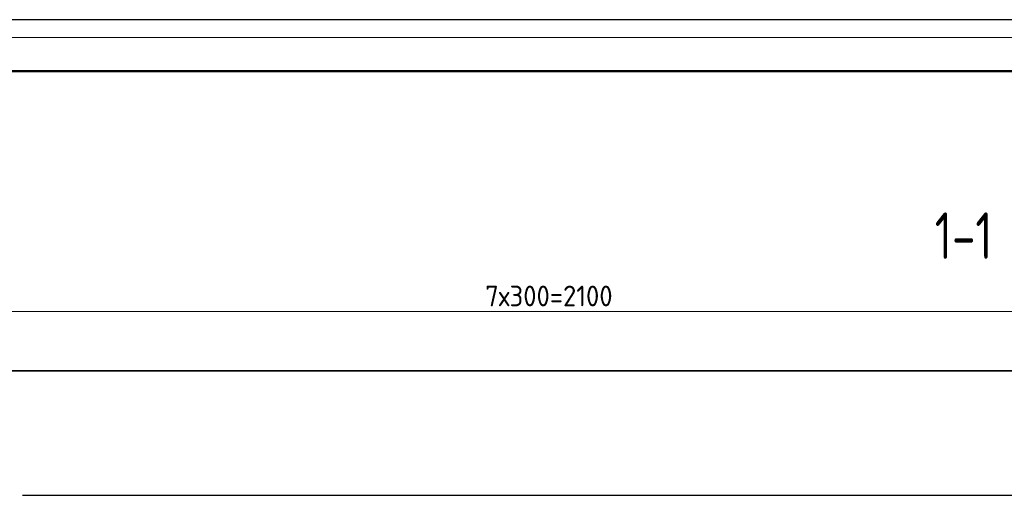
# Model space of a CAD drawing. Header units: millimetres. Extents: x 0 to 21005, y 0 to 14850.
# Tile 10 of 22: x 6446 to 11214, y 12494 to 14850. Entities that reach past the tile are written whole.
import ezdxf

# ---------------------------------------------------------------- set-up
doc = ezdxf.new("R2010")
doc.units = ezdxf.units.MM
doc.layers.add('Standard', color=7, linetype='Continuous', lineweight=25)
doc.layers.add('Размерная линия_ общее', color=7, linetype='Continuous', lineweight=13)
doc.styles.add('ISOCPEUR', font='txt')

msp = doc.modelspace()

# ---------------------------------------------------------------- linework, layer by layer
at = {"layer": 'Standard', "color": 7, "linetype": 'Continuous', "lineweight": 25, "transparency": 33554687}
msp.add_lwpolyline([(0, 0), (21000, 0), (21000, 14850), (0, 14850), (0, 0)], close=True, dxfattribs=at)
at = {"layer": 'Standard', "color": 7, "linetype": 'Continuous', "lineweight": 13, "transparency": 33554687}
msp.add_lwpolyline([(21005, 14764.4), (300, 14764.4), (300, 4836.2), (21005, 4836.2)], dxfattribs=at)
at = {"layer": 'Standard', "color": 7, "linetype": 'Continuous', "lineweight": 50, "transparency": 33554687}
msp.add_lwpolyline([(1000, 14600), (20750, 14600), (20750, 250), (1000, 250), (1000, 14600)], close=True, dxfattribs=at)
at = {"layer": 'Standard', "color": 254, "linetype": 'Continuous', "lineweight": 35, "true_color": 0xc4c4ff, "transparency": 33554687}
msp.add_lwpolyline([(1749.6, 8108.5), (19625.9, 8108.5), (19625.9, 13150.3), (1749.6, 13150.3), (1749.6, 8108.5)], dxfattribs=at)
at = {"layer": 'Размерная линия_ общее', "color": 7, "linetype": 'Continuous', "lineweight": 13, "transparency": 33554687}
msp.add_line((6410.1, 13437.1), (11660.1, 13437.1), dxfattribs=at)
at = {"layer": 'Размерная линия_ общее', "color": 253, "linetype": 'Continuous', "lineweight": -3, "true_color": 0xa0a0a0, "transparency": 33554687}
msp.add_line((15166.3, 12546), (6460.1, 12546), dxfattribs=at)

# ---------------------------------------------------------------- texts
at = {"color": 7, "linetype": 'Continuous', "lineweight": 50, "transparency": 33554687, "insert": (10877.5, 13691.9), "char_height": 225, "width": 465.498, "attachment_point": 7, "style": 'ISOCPEUR'}
msp.add_mtext('\\W0.74;1-1', dxfattribs=at)
at = {"layer": 'Размерная линия_ общее', "color": 7, "linetype": 'Continuous', "lineweight": 18, "transparency": 33554687, "insert": (8700.1, 13462.1), "char_height": 100, "width": 726.689, "attachment_point": 7, "style": 'ISOCPEUR'}
msp.add_mtext('\\W0.94;7х300=2100', dxfattribs=at)

doc.saveas('drawing.dxf')
